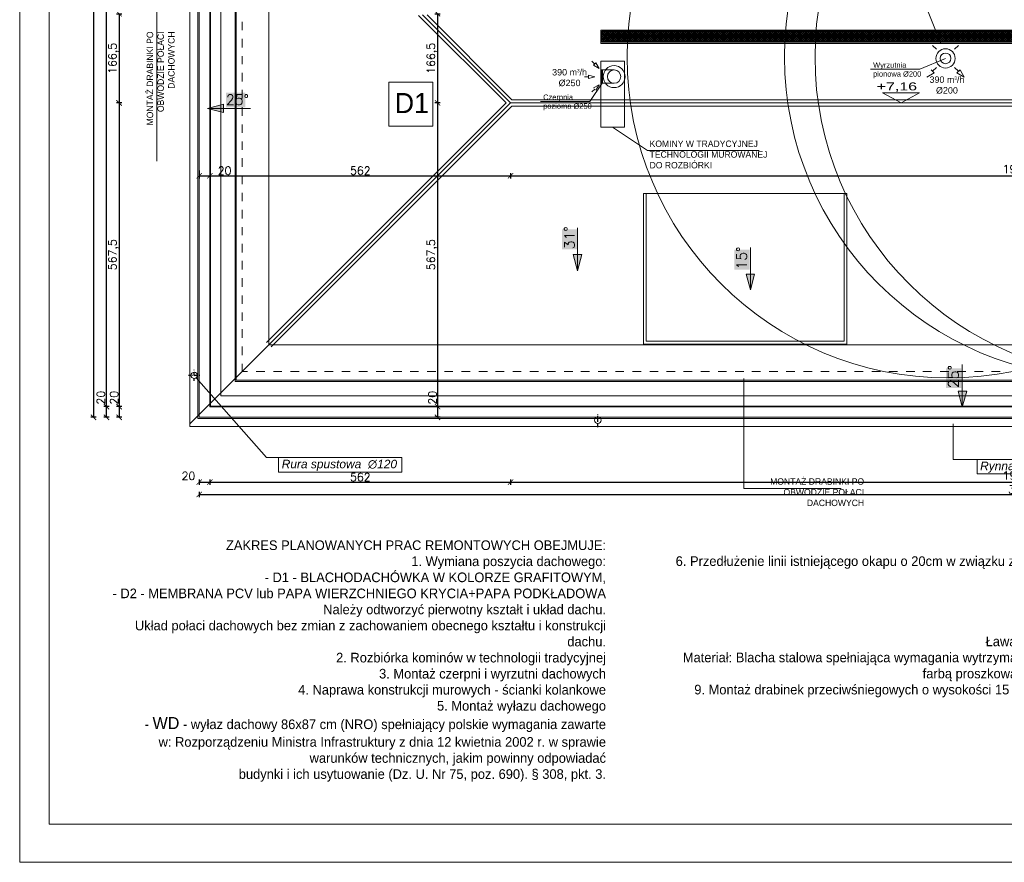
# Model space of a CAD drawing. Header units: millimetres. Extents: x -740 to 33545, y -26688 to 22494.
# Tile 68 of 256: x 13000 to 14840, y 5178 to 6753. Entities that reach past the tile are written whole.
import ezdxf
from ezdxf.lldxf.tags import DXFTag

# ---------------------------------------------------------------- set-up
doc = ezdxf.new("R2010")
doc.units = ezdxf.units.MM
doc.header["$MEASUREMENT"] = 0
for name, pattern in [('AUSGEZOGEN', [0]), ('CENTERX2', [101.6, 63.5, -12.7, 12.7, -12.7]), ('DASHED2', [9.525, 6.35, -3.175]), ('STRICHPUNKTX2', [2, 1, -0.5, 0, -0.5])]:
    doc.linetypes.add(name, pattern=pattern)
doc.layers.get('Defpoints').update_dxf_attribs({"color": 252})
doc.layers.add('_B___I__', color=252, linetype='AUSGEZOGEN')
doc.layers.add('_IS_EKO_Opis_Wentylacja', color=7, linetype='CENTERX2')
for name, color, linetype, lineweight in [('_IS_EKO_opis', 7, 'Continuous', 18), ('_IS_EKO_Wentylacja_Czerpnia', 72, 'Continuous', 20), ('_IS_EKO_Wentylacja_wyrzut', 16, 'Continuous', 20), ('A_l.przerywana', 252, 'ICAD_ISO03W100', 9), ('A_l.widokowa', 252, 'Continuous', 18), ('A_wymiarowanie', 252, 'Continuous', 9), ('k_wyburzenia widoczne', 252, 'PNEUMATIC2', 18), ('l. przerywana', 252, 'ICAD_ISO03W100', 9), ('l.przerywana', 252, 'ICAD_ISO03W100', 5), ('l.widokowa', 252, 'Continuous', 15), ('l.wypełnien', 252, 'Continuous', 5), ('linia opisowa', 252, 'Continuous', 9), ('Nowe_820-G Rysunki Obrazki_Nr_pióra__23', 252, 'Continuous', 15), ('wymiarowanie', 252, 'Continuous', 9)]:
    doc.layers.add(name, color=color, linetype=linetype, lineweight=lineweight)
doc.styles.add('Arial', font='arial.ttf')
doc.styles.add('Arial$001H0', font='SIMPLEX')
doc.styles.add('PROFILE', font='GOTHIC.TTF', dxfattribs={"width": 0.8})
doc.styles.add('styl1', font='arial.ttf', dxfattribs={"height": 15})
doc.styles.add('styl2', font='simplex.shx')
tags = doc.linetypes.add('ICAD_ISO03W100', pattern=[30, 12, -18]).pattern_tags.tags
tags[6:7] = [DXFTag(74, 4), DXFTag(75, 0), DXFTag(340, '0'), DXFTag(46, 1.0), DXFTag(50, 0.0), DXFTag(44, 0.0), DXFTag(45, 0.0)]
tags[4:5] = [DXFTag(74, 4), DXFTag(75, 0), DXFTag(340, '0'), DXFTag(46, 1.0), DXFTag(50, 0.0), DXFTag(44, 0.0), DXFTag(45, 0.0)]
doc.linetypes.add('PNEUMATIC2', pattern='A,0.5,-0.25,["//",Standard,S=0.2,R=0,X=-0.1,Y=-0.1],-0.25', length=1)
doc.dimstyles.new('Kopia I_1.100', dxfattribs={"dimtxt": 15, "dimasz": 10, "dimexe": 5, "dimexo": 1, "dimgap": 1.5, "dimtad": 1, "dimdec": 1, "dimrnd": 0.5, "dimtxsty": 'styl2', "dimblk": 'ARCHTICK', "dimcen": 5, "dimadec": 0, "dimazin": 0, "dimtfac": 1, "dimtdec": 1, "dimtmove": 0, "dimatfit": 3, "dimldrblk": 'ARCHTICK', "dimfxl": 0, "dimarcsym": 0})

# ---------------------------------------------------------------- blocks, each defined once
blk = doc.blocks.new('_ArchTick')
at = {"color": 0, "linetype": 'ByBlock', "const_width": 0.15}
blk.add_lwpolyline([(-0.5, -0.5), (0.5, 0.5)], dxfattribs=at)
blk = doc.blocks.new('*D1781')
at = {"layer": 'Defpoints', "color": 0}
for p in [(13336, 6497.7), (13356, 6497.7), (13356, 6461.2)]:
    blk.add_point(p, dxfattribs=at)
at = {"layer": 'wymiarowanie', "color": 0, "lineweight": -2}
for p, q in [((13336, 6471.2), (13336, 6456.2)), ((13336, 6461.2), (13356, 6461.2)), ((13356, 6471.2), (13356, 6456.2)), ((13356, 6461.2), (13395.7, 6461.2))]:
    blk.add_line(p, q, dxfattribs=at)
at = {"layer": 'wymiarowanie', "color": 0, "lineweight": -2, "xscale": 10, "yscale": 10, "zscale": 10, "rotation": 180}
blk.add_blockref('_ArchTick', (13336, 6461.2), dxfattribs=at)
at = {"layer": 'wymiarowanie', "color": 0, "lineweight": -2, "xscale": 10, "yscale": 10, "zscale": 10}
blk.add_blockref('_ArchTick', (13356, 6461.2), dxfattribs=at)
at = {"layer": 'wymiarowanie', "color": 0, "insert": (13383.3, 6470.6), "char_height": 15, "attachment_point": 5, "style": 'styl2'}
blk.add_mtext('20', dxfattribs=at)
blk = doc.blocks.new('*D1782')
at = {"layer": 'Defpoints', "color": 0}
for p in [(13917.8, 6597.2), (13356, 6497.7), (13917.8, 6461.2)]:
    blk.add_point(p, dxfattribs=at)
at = {"layer": 'wymiarowanie', "color": 0, "lineweight": -2}
for p, q in [((13356, 6466.2), (13356, 6456.2)), ((13356, 6461.2), (13917.8, 6461.2)), ((13917.8, 6466.2), (13917.8, 6456.2))]:
    blk.add_line(p, q, dxfattribs=at)
at = {"layer": 'wymiarowanie', "color": 0, "lineweight": -2, "xscale": 10, "yscale": 10, "zscale": 10, "rotation": 180}
blk.add_blockref('_ArchTick', (13356, 6461.2), dxfattribs=at)
at = {"layer": 'wymiarowanie', "color": 0, "lineweight": -2, "xscale": 10, "yscale": 10, "zscale": 10}
blk.add_blockref('_ArchTick', (13917.8, 6461.2), dxfattribs=at)
at = {"layer": 'wymiarowanie', "color": 0, "insert": (13636.9, 6470.6), "char_height": 15, "attachment_point": 5, "style": 'styl2'}
blk.add_mtext('562', dxfattribs=at)
blk = doc.blocks.new('*D1783')
at = {"layer": 'Defpoints', "color": 0}
for p in [(13917.8, 6597.2), (15827.5, 6597.2), (15827.5, 6461.2)]:
    blk.add_point(p, dxfattribs=at)
at = {"layer": 'wymiarowanie', "color": 0, "lineweight": -2}
for p, q in [((13917.8, 6466.2), (13917.8, 6456.2)), ((13917.8, 6461.2), (15827.5, 6461.2)), ((15827.5, 6466.2), (15827.5, 6456.2))]:
    blk.add_line(p, q, dxfattribs=at)
at = {"layer": 'wymiarowanie', "color": 0, "lineweight": -2, "xscale": 10, "yscale": 10, "zscale": 10, "rotation": 180}
blk.add_blockref('_ArchTick', (13917.8, 6461.2), dxfattribs=at)
at = {"layer": 'wymiarowanie', "color": 0, "lineweight": -2, "xscale": 10, "yscale": 10, "zscale": 10}
blk.add_blockref('_ArchTick', (15827.5, 6461.2), dxfattribs=at)
at = {"layer": 'wymiarowanie', "color": 0, "insert": (14872.6, 6471.3), "char_height": 15, "attachment_point": 5, "style": 'styl2'}
blk.add_mtext('1909,5', dxfattribs=at)
blk = doc.blocks.new('*D1788')
at = {"layer": 'Defpoints', "color": 0}
for p in [(13755.5, 6763.9), (13781.2, 6597.2), (13917.8, 6597.2)]:
    blk.add_point(p, dxfattribs=at)
at = {"layer": 'wymiarowanie', "color": 0, "lineweight": -2}
for p, q in [((13776.2, 6763.9), (13786.2, 6763.9)), ((13781.2, 6763.9), (13781.2, 6597.2)), ((13786.2, 6597.2), (13776.2, 6597.2))]:
    blk.add_line(p, q, dxfattribs=at)
at = {"layer": 'wymiarowanie', "color": 0, "lineweight": -2, "xscale": 10, "yscale": 10, "zscale": 10}
for p, rotation in [((13781.2, 6763.9), 90), ((13781.2, 6597.2), 270)]:
    blk.add_blockref('_ArchTick', p, dxfattribs=dict(at, rotation=rotation))
at = {"layer": 'wymiarowanie', "color": 0, "insert": (13771.2, 6680.5), "char_height": 15, "attachment_point": 5, "rotation": 90, "style": 'styl2'}
blk.add_mtext('166,5', dxfattribs=at)
blk = doc.blocks.new('*D1789')
at = {"layer": 'Defpoints', "color": 0}
for p in [(13917.8, 6597.2), (13781.2, 6029.8), (13808.4, 6029.8)]:
    blk.add_point(p, dxfattribs=at)
at = {"layer": 'wymiarowanie', "color": 0, "lineweight": -2}
for p, q in [((13786.2, 6597.2), (13776.2, 6597.2)), ((13781.2, 6597.2), (13781.2, 6029.8)), ((13786.2, 6029.8), (13776.2, 6029.8))]:
    blk.add_line(p, q, dxfattribs=at)
at = {"layer": 'wymiarowanie', "color": 0, "lineweight": -2, "xscale": 10, "yscale": 10, "zscale": 10}
for p, rotation in [((13781.2, 6597.2), 90), ((13781.2, 6029.8), 270)]:
    blk.add_blockref('_ArchTick', p, dxfattribs=dict(at, rotation=rotation))
at = {"layer": 'wymiarowanie', "color": 0, "insert": (13771.2, 6313.5), "char_height": 15, "attachment_point": 5, "rotation": 90, "style": 'styl2'}
blk.add_mtext('567,5', dxfattribs=at)
blk = doc.blocks.new('*D1790')
at = {"layer": 'Defpoints', "color": 0}
for p in [(13808.4, 6029.8), (13781.2, 6009.8), (13809.8, 6009.8)]:
    blk.add_point(p, dxfattribs=at)
at = {"layer": 'wymiarowanie', "color": 0, "lineweight": -2}
for p, q in [((13786.2, 6029.8), (13776.2, 6029.8)), ((13781.2, 6029.8), (13781.2, 6009.8)), ((13786.2, 6009.8), (13776.2, 6009.8))]:
    blk.add_line(p, q, dxfattribs=at)
at = {"layer": 'wymiarowanie', "color": 0, "lineweight": -2, "xscale": 10, "yscale": 10, "zscale": 10}
for p, rotation in [((13781.2, 6029.8), 90), ((13781.2, 6009.8), 270)]:
    blk.add_blockref('_ArchTick', p, dxfattribs=dict(at, rotation=rotation))
at = {"layer": 'wymiarowanie', "color": 0, "insert": (13771.8, 6046.3), "char_height": 15, "attachment_point": 5, "rotation": 90, "style": 'styl2'}
blk.add_mtext('20', dxfattribs=at)
blk = doc.blocks.new('*D1819')
at = {"layer": 'Defpoints', "color": 0}
for p in [(13336, 6143.1), (13356, 6143.1), (13356, 5888.7)]:
    blk.add_point(p, dxfattribs=at)
at = {"layer": 'wymiarowanie', "color": 0, "lineweight": -2}
for p, q in [((13336, 5893.7), (13336, 5883.7)), ((13336, 5888.7), (13356, 5888.7)), ((13356, 5893.7), (13356, 5883.7))]:
    blk.add_line(p, q, dxfattribs=at)
at = {"layer": 'wymiarowanie', "color": 0, "lineweight": -2, "xscale": 10, "yscale": 10, "zscale": 10, "rotation": 180}
blk.add_blockref('_ArchTick', (13336, 5888.7), dxfattribs=at)
at = {"layer": 'wymiarowanie', "color": 0, "lineweight": -2, "xscale": 10, "yscale": 10, "zscale": 10}
blk.add_blockref('_ArchTick', (13356, 5888.7), dxfattribs=at)
at = {"layer": 'wymiarowanie', "color": 0, "insert": (13315.8, 5900.2), "char_height": 15, "attachment_point": 5, "style": 'styl2'}
blk.add_mtext('20', dxfattribs=at)
blk = doc.blocks.new('*D1820')
at = {"layer": 'Defpoints', "color": 0}
for p in [(13917.8, 6634.2), (13356, 6143.1), (13917.8, 5888.7)]:
    blk.add_point(p, dxfattribs=at)
at = {"layer": 'wymiarowanie', "color": 0, "lineweight": -2}
for p, q in [((13356, 5893.7), (13356, 5883.7)), ((13356, 5888.7), (13917.8, 5888.7)), ((13917.8, 5893.7), (13917.8, 5883.7))]:
    blk.add_line(p, q, dxfattribs=at)
at = {"layer": 'wymiarowanie', "color": 0, "lineweight": -2, "xscale": 10, "yscale": 10, "zscale": 10, "rotation": 180}
blk.add_blockref('_ArchTick', (13356, 5888.7), dxfattribs=at)
at = {"layer": 'wymiarowanie', "color": 0, "lineweight": -2, "xscale": 10, "yscale": 10, "zscale": 10}
blk.add_blockref('_ArchTick', (13917.8, 5888.7), dxfattribs=at)
at = {"layer": 'wymiarowanie', "color": 0, "insert": (13636.9, 5898), "char_height": 15, "attachment_point": 5, "style": 'styl2'}
blk.add_mtext('562', dxfattribs=at)
blk = doc.blocks.new('*D1822')
at = {"layer": 'Defpoints', "color": 0}
for p in [(13336, 5893.7), (16411.2, 5893.7), (16411.2, 5865.6)]:
    blk.add_point(p, dxfattribs=at)
at = {"layer": 'wymiarowanie', "color": 0, "lineweight": -2}
for p, q in [((13336, 5870.6), (13336, 5860.6)), ((16411.2, 5870.6), (16411.2, 5860.6)), ((13336, 5865.6), (16411.2, 5865.6))]:
    blk.add_line(p, q, dxfattribs=at)
at = {"layer": 'wymiarowanie', "color": 0, "lineweight": -2, "xscale": 10, "yscale": 10, "zscale": 10, "rotation": 180}
blk.add_blockref('_ArchTick', (13336, 5865.6), dxfattribs=at)
at = {"layer": 'wymiarowanie', "color": 0, "lineweight": -2, "xscale": 10, "yscale": 10, "zscale": 10}
blk.add_blockref('_ArchTick', (16411.2, 5865.6), dxfattribs=at)
at = {"layer": 'wymiarowanie', "color": 0, "insert": (14873.6, 5874.9), "char_height": 15, "attachment_point": 5, "style": 'styl2'}
blk.add_mtext('3075', dxfattribs=at)
blk = doc.blocks.new('*D1826')
at = {"layer": 'Defpoints', "color": 0}
for p in [(13160.3, 6763.9), (13186.1, 6597.2), (13917.8, 6597.2)]:
    blk.add_point(p, dxfattribs=at)
at = {"layer": 'wymiarowanie', "color": 0, "lineweight": -2}
for p, q in [((13181.1, 6763.9), (13191.1, 6763.9)), ((13186.1, 6763.9), (13186.1, 6597.2)), ((13191.1, 6597.2), (13181.1, 6597.2))]:
    blk.add_line(p, q, dxfattribs=at)
at = {"layer": 'wymiarowanie', "color": 0, "lineweight": -2, "xscale": 10, "yscale": 10, "zscale": 10}
for p, rotation in [((13186.1, 6763.9), 90), ((13186.1, 6597.2), 270)]:
    blk.add_blockref('_ArchTick', p, dxfattribs=dict(at, rotation=rotation))
at = {"layer": 'wymiarowanie', "color": 0, "insert": (13176, 6680.5), "char_height": 15, "attachment_point": 5, "rotation": 90, "style": 'styl2'}
blk.add_mtext('166,5', dxfattribs=at)
blk = doc.blocks.new('*D1827')
at = {"layer": 'Defpoints', "color": 0}
for p in [(13917.8, 6597.2), (13186.1, 6029.8), (13213.2, 6029.8)]:
    blk.add_point(p, dxfattribs=at)
at = {"layer": 'wymiarowanie', "color": 0, "lineweight": -2}
for p, q in [((13191.1, 6597.2), (13181.1, 6597.2)), ((13186.1, 6597.2), (13186.1, 6029.8)), ((13191.1, 6029.8), (13181.1, 6029.8))]:
    blk.add_line(p, q, dxfattribs=at)
at = {"layer": 'wymiarowanie', "color": 0, "lineweight": -2, "xscale": 10, "yscale": 10, "zscale": 10}
for p, rotation in [((13186.1, 6597.2), 90), ((13186.1, 6029.8), 270)]:
    blk.add_blockref('_ArchTick', p, dxfattribs=dict(at, rotation=rotation))
at = {"layer": 'wymiarowanie', "color": 0, "insert": (13176, 6313.5), "char_height": 15, "attachment_point": 5, "rotation": 90, "style": 'styl2'}
blk.add_mtext('567,5', dxfattribs=at)
blk = doc.blocks.new('*D1828')
at = {"layer": 'Defpoints', "color": 0}
for p in [(13213.2, 6029.8), (13186.1, 6009.8), (13214.7, 6009.8)]:
    blk.add_point(p, dxfattribs=at)
at = {"layer": 'wymiarowanie', "color": 0, "lineweight": -2}
for p, q in [((13191.1, 6029.8), (13181.1, 6029.8)), ((13186.1, 6029.8), (13186.1, 6009.8)), ((13191.1, 6009.8), (13181.1, 6009.8))]:
    blk.add_line(p, q, dxfattribs=at)
at = {"layer": 'wymiarowanie', "color": 0, "lineweight": -2, "xscale": 10, "yscale": 10, "zscale": 10}
for p, rotation in [((13186.1, 6029.8), 90), ((13186.1, 6009.8), 270)]:
    blk.add_blockref('_ArchTick', p, dxfattribs=dict(at, rotation=rotation))
at = {"layer": 'wymiarowanie', "color": 0, "insert": (13176.7, 6046.3), "char_height": 15, "attachment_point": 5, "rotation": 90, "style": 'styl2'}
blk.add_mtext('20', dxfattribs=at)
blk = doc.blocks.new('*D1829')
at = {"layer": 'Defpoints', "color": 0}
for p in [(13162.5, 6029.8), (13186.1, 6029.8), (13186.1, 6009.8)]:
    blk.add_point(p, dxfattribs=at)
at = {"layer": 'wymiarowanie', "color": 0, "lineweight": -2}
for p, q in [((13167.5, 6029.8), (13157.5, 6029.8)), ((13162.5, 6009.8), (13162.5, 6029.8)), ((13167.5, 6009.8), (13157.5, 6009.8))]:
    blk.add_line(p, q, dxfattribs=at)
at = {"layer": 'wymiarowanie', "color": 0, "lineweight": -2, "xscale": 10, "yscale": 10, "zscale": 10}
for p, rotation in [((13162.5, 6029.8), 90), ((13162.5, 6009.8), 270)]:
    blk.add_blockref('_ArchTick', p, dxfattribs=dict(at, rotation=rotation))
at = {"layer": 'wymiarowanie', "color": 0, "insert": (13152.1, 6046.5), "char_height": 15, "attachment_point": 5, "rotation": 90, "style": 'styl2'}
blk.add_mtext('20', dxfattribs=at)
blk = doc.blocks.new('*D1830')
at = {"layer": 'Defpoints', "color": 0}
for p in [(13162.5, 7698.9), (13193.9, 7698.9), (13186.1, 6029.8)]:
    blk.add_point(p, dxfattribs=at)
at = {"layer": 'wymiarowanie', "color": 0, "lineweight": -2}
for p, q in [((13167.5, 7698.9), (13157.5, 7698.9)), ((13162.5, 6029.8), (13162.5, 7698.9)), ((13167.5, 6029.8), (13157.5, 6029.8))]:
    blk.add_line(p, q, dxfattribs=at)
at = {"layer": 'wymiarowanie', "color": 0, "lineweight": -2, "xscale": 10, "yscale": 10, "zscale": 10}
for p, rotation in [((13162.5, 7698.9), 90), ((13162.5, 6029.8), 270)]:
    blk.add_blockref('_ArchTick', p, dxfattribs=dict(at, rotation=rotation))
at = {"layer": 'wymiarowanie', "color": 0, "insert": (13153.1, 6864.4), "char_height": 15, "attachment_point": 5, "rotation": 90, "style": 'styl2'}
blk.add_mtext('1669', dxfattribs=at)
blk = doc.blocks.new('*D1832')
at = {"layer": 'Defpoints', "color": 0}
for p in [(13167.5, 7718.9), (13138.3, 6009.8), (13167.5, 6009.8)]:
    blk.add_point(p, dxfattribs=at)
at = {"layer": 'wymiarowanie', "color": 0, "lineweight": -2}
for p, q in [((13143.3, 7718.9), (13133.3, 7718.9)), ((13138.3, 7718.9), (13138.3, 6009.8)), ((13143.3, 6009.8), (13133.3, 6009.8))]:
    blk.add_line(p, q, dxfattribs=at)
at = {"layer": 'wymiarowanie', "color": 0, "lineweight": -2, "xscale": 10, "yscale": 10, "zscale": 10}
for p, rotation in [((13138.3, 7718.9), 90), ((13138.3, 6009.8), 270)]:
    blk.add_blockref('_ArchTick', p, dxfattribs=dict(at, rotation=rotation))
at = {"layer": 'wymiarowanie', "color": 0, "insert": (13128.9, 6864.4), "char_height": 15, "attachment_point": 5, "rotation": 90, "style": 'styl2'}
blk.add_mtext('1709', dxfattribs=at)
blk = doc.blocks.new('*D1850')
at = {"layer": 'Defpoints', "color": 0}
for p in [(13917.8, 6634.2), (15827.5, 6634.2), (15827.5, 5888.7)]:
    blk.add_point(p, dxfattribs=at)
at = {"layer": 'wymiarowanie', "color": 0, "lineweight": -2}
for p, q in [((13917.8, 5893.7), (13917.8, 5883.7)), ((13917.8, 5888.7), (15827.5, 5888.7)), ((15827.5, 5893.7), (15827.5, 5883.7))]:
    blk.add_line(p, q, dxfattribs=at)
at = {"layer": 'wymiarowanie', "color": 0, "lineweight": -2, "xscale": 10, "yscale": 10, "zscale": 10, "rotation": 180}
blk.add_blockref('_ArchTick', (13917.8, 5888.7), dxfattribs=at)
at = {"layer": 'wymiarowanie', "color": 0, "lineweight": -2, "xscale": 10, "yscale": 10, "zscale": 10}
blk.add_blockref('_ArchTick', (15827.5, 5888.7), dxfattribs=at)
at = {"layer": 'wymiarowanie', "color": 0, "insert": (14872.6, 5898.7), "char_height": 15, "attachment_point": 5, "style": 'styl2'}
blk.add_mtext('1909,5', dxfattribs=at)

msp = doc.modelspace()

# ---------------------------------------------------------------- hatches: boundary and pattern name
at = {"layer": 'l.widokowa'}
for points in [[(13385.77, 6616.27), (13385.77, 6589.22), (13422.11, 6589.22), (13422.11, 6616.27)], [(13351.11, 6586.69), (13381.54, 6579.08), (13381.54, 6595.14)], [(14013.81, 6360.99), (14013.81, 6323.8), (14042.55, 6323.8), (14042.55, 6360.99)], [(14042.55, 6283.23), (14051, 6313.66), (14034.94, 6313.66)], [(14335.86, 6322.96), (14335.86, 6285.76), (14364.6, 6285.76), (14364.6, 6322.96)], [(14366.29, 6247.73), (14373.9, 6277.31), (14357.84, 6277.31)], [(14731.46, 6101.49), (14731.46, 6064.3), (14760.2, 6064.3), (14760.2, 6101.49)], [(14761.89, 6028.8), (14770.34, 6058.38), (14754.28, 6058.38)]]:
    msp.add_hatch(color=256, dxfattribs=at).paths.add_polyline_path(points)
at = {"layer": 'l.wypełnien'}
h = msp.add_hatch(dxfattribs=at)
h.set_pattern_fill('ANSI37', color=256, scale=20, style=0)
h.set_pattern_definition([(45, (-133.7189, 32.6354), (-1.76776695, 1.76776695), []), (135, (-133.7189, 32.6354), (-1.76776695, -1.76776695), [])])
h.paths.add_polyline_path([(14088.51, 6731.44), (15900.33, 6731.44), (15900.33, 6710.44), (14088.51, 6710.44)])

# ---------------------------------------------------------------- linework, layer by layer
at = {"layer": '_B___I__', "linetype": 'STRICHPUNKTX2', "ltscale": 5}
for p, q in [((13326.59, 6077.71), (13326.59, 6098.71)), ((13316.09, 6088.21), (13337.09, 6088.21)), ((14080.9, 5993.98), (14080.9, 6014.98))]:
    msp.add_line(p, q, dxfattribs=at)
at = {"layer": '_B___I__', "color": 252, "linetype": 'STRICHPUNKTX2', "ltscale": 5}
msp.add_line((14080.75, 5991.31), (14080.75, 6012.31), dxfattribs=at)
at = {"layer": '_IS_EKO_opis', "ltscale": 10}
for p, q in [((14682.67, 6660.24), (14730.7, 6680.38)), ((14590.52, 6660.24), (14682.67, 6660.24)), ((14088.68, 6633.85), (14066, 6600.11)), ((13973.85, 6600.11), (14066, 6600.11))]:
    msp.add_line(p, q, dxfattribs=at)
at = {"layer": '_IS_EKO_Wentylacja_Czerpnia'}
for p, q in [((14069.78, 6675.01), (14075.1, 6669.68)), ((14077.29, 6671.86), (14072.92, 6667.5)), ((14072.92, 6667.5), (14083.25, 6661.54)), ((14072.92, 6667.5), (14083.25, 6661.54)), ((14083.25, 6661.54), (14077.29, 6671.86)), ((14083.25, 6661.54), (14077.29, 6671.86)), ((14083.25, 6661.54), (14077.29, 6671.86)), ((14056.11, 6645.68), (14063.65, 6645.68)), ((14063.65, 6648.76), (14075.16, 6645.68)), ((14063.65, 6642.59), (14063.65, 6648.76)), ((14063.65, 6642.59), (14063.65, 6648.76)), ((14063.65, 6642.59), (14063.65, 6648.76)), ((14063.65, 6648.76), (14075.16, 6645.68)), ((14075.16, 6645.68), (14063.65, 6642.59)), ((14075.16, 6645.68), (14063.65, 6642.59)), ((14075.16, 6645.68), (14063.65, 6642.59)), ((14072.92, 6625.19), (14083.25, 6631.15)), ((14083.25, 6631.15), (14077.29, 6620.82)), ((14083.25, 6631.15), (14077.29, 6620.82)), ((14069.78, 6617.68), (14075.1, 6623))]:
    msp.add_line(p, q, dxfattribs=at)
at = {"layer": '_IS_EKO_Wentylacja_Czerpnia', "linetype": 'DASHED2', "ltscale": 10}
for p, q in [((14111.26, 6658.85), (14089.76, 6658.85)), ((14111.26, 6633.85), (14089.76, 6633.85))]:
    msp.add_line(p, q, dxfattribs=at)
at = {"layer": '_IS_EKO_Wentylacja_Czerpnia', "ltscale": 10}
msp.add_lwpolyline([(14089.76, 6633.85), (14089.76, 6658.85), (14087.6, 6658.85), (14087.6, 6633.85)], close=True, dxfattribs=at)
at = {"layer": '_IS_EKO_Wentylacja_Czerpnia', "const_width": 0.0148}
msp.add_lwpolyline([(14083.25, 6631.15), (14077.29, 6620.82), (14072.92, 6625.19)], close=True, dxfattribs=at)
at = {"layer": '_IS_EKO_Wentylacja_Czerpnia', "ltscale": 10}
for radius in [20.5, 12.5]:
    msp.add_circle((14111.26, 6646.35), radius, dxfattribs=at)
at = {"layer": '_IS_EKO_Wentylacja_wyrzut', "ltscale": 10}
for p, q in [((14713.68, 6697.4), (14706.58, 6704.5)), ((14747.71, 6697.4), (14754.81, 6704.5)), ((14713.68, 6663.37), (14706.58, 6656.27)), ((14747.71, 6663.37), (14754.81, 6656.27)), ((14695.72, 6645.41), (14709.49, 6653.36)), ((14695.72, 6645.41), (14709.49, 6653.36)), ((14709.49, 6653.36), (14703.67, 6659.18)), ((14709.49, 6653.36), (14703.67, 6659.18)), ((14751.9, 6653.36), (14757.72, 6659.18)), ((14751.9, 6653.36), (14757.72, 6659.18)), ((14765.67, 6645.41), (14751.9, 6653.36)), ((14765.67, 6645.41), (14751.9, 6653.36)), ((14757.72, 6659.18), (14765.67, 6645.41))]:
    msp.add_line(p, q, dxfattribs=at)
at = {"layer": '_IS_EKO_Wentylacja_wyrzut', "ltscale": 10, "const_width": 0.0198}
for points in [[(14695.72, 6715.36), (14703.67, 6701.59), (14709.49, 6707.41)], [(14765.67, 6715.36), (14757.72, 6701.59), (14751.9, 6707.41)], [(14695.72, 6645.41), (14709.49, 6653.36), (14703.67, 6659.18)], [(14765.67, 6645.41), (14751.9, 6653.36), (14757.72, 6659.18)]]:
    msp.add_lwpolyline(points, close=True, dxfattribs=at)
at = {"layer": '_IS_EKO_Wentylacja_wyrzut', "linetype": 'Continuous', "ltscale": 10}
for centre in [(14735.6, 6683.25), (15029.78, 6683.25), (15086.71, 6683.25)]:
    msp.add_circle(centre, 600, dxfattribs=at)
at = {"layer": '_IS_EKO_Wentylacja_wyrzut', "ltscale": 10}
for radius in [18, 10]:
    msp.add_circle((14730.7, 6680.38), radius, dxfattribs=at)
at = {"layer": 'A_l.przerywana'}
for p, q in [((13917.79, 6597.17), (13753.29, 6761.66)), ((13466.07, 6145.45), (13917.79, 6597.17)), ((15827.46, 6597.17), (13917.79, 6597.17))]:
    msp.add_line(p, q, dxfattribs=at)
at = {"layer": 'A_l.przerywana', "lineweight": 35}
msp.add_lwpolyline([(13356.02, 7698.92), (13356.02, 6029.8), (16391.16, 6029.8), (16391.16, 7704.71), (15595.09, 7704.71), (15595.09, 7164.54), (14152.1, 7164.54), (14152.1, 7698.92)], close=True, dxfattribs=at)
at = {"layer": 'A_l.przerywana', "ltscale": 0.5}
msp.add_lwpolyline([(14171, 6151.72), (14541.2, 6151.72), (14541.2, 6427.77), (14171, 6427.77)], close=True, dxfattribs=at)
at = {"layer": 'A_l.widokowa'}
for points in [[(13318.52, 7736.42), (13318.52, 5992.3), (16428.66, 5992.3), (16428.66, 7742.21), (15557.59, 7742.21), (15557.59, 7202.04), (14189.6, 7202.04), (14189.6, 7736.42)], [(13333.52, 7721.42), (13333.52, 6007.3), (16413.66, 6007.3), (16413.66, 7727.21), (15572.59, 7727.21), (15572.59, 7187.04), (14174.6, 7187.04), (14174.6, 7721.42)], [(13336.02, 7718.92), (13336.02, 6009.8), (16411.16, 6009.8), (16411.16, 7724.71), (15575.09, 7724.71), (15575.09, 7184.54), (14172.1, 7184.54), (14172.1, 7718.92)], [(13403.09, 7651.85), (13403.09, 6076.86), (16344.1, 6076.86), (16344.1, 7657.65), (15642.15, 7657.65), (15642.15, 7117.47), (14105.03, 7117.47), (14105.03, 7651.85)], [(13405.09, 7649.85), (13405.09, 6078.86), (16342.1, 6078.86), (16342.1, 7655.65), (15644.15, 7655.65), (15644.15, 7115.47), (14103.03, 7115.47), (14103.03, 7649.85)]]:
    msp.add_lwpolyline(points, close=True, dxfattribs=at)
at = {"layer": 'A_l.widokowa', "ltscale": 0.5}
msp.add_lwpolyline([(14166, 6146.72), (14546.2, 6146.72), (14546.2, 6427.77), (14166, 6427.77)], close=True, dxfattribs=at)
at = {"layer": 'A_wymiarowanie'}
for p, q in [((13256.87, 6864.36), (13256.88, 6488.26)), ((14695.61, 6773.37), (14721.7, 6708.44)), ((14108.48, 6552.03), (14173.95, 6508.55)), ((14173.95, 6508.55), (14382.61, 6508.55)), ((14353.62, 5876.73), (14353.62, 6082.47)), ((14535.78, 5876.73), (14353.62, 5876.73))]:
    msp.add_line(p, q, dxfattribs=at)
msp.add_lwpolyline([(13772.46, 6553.54), (13689.96, 6553.54), (13689.96, 6636.04), (13772.46, 6636.04), (13772.46, 6553.54)], dxfattribs=at)
at = {"layer": 'k_wyburzenia widoczne', "ltscale": 15}
for p, q in [((14130.46, 6675.44), (14086.51, 6675.44)), ((14086.51, 6675.44), (14086.51, 6552.03)), ((14130.46, 6552.03), (14130.46, 6675.44)), ((14086.51, 6552.03), (14130.46, 6552.03))]:
    msp.add_line(p, q, dxfattribs=at)
at = {"layer": 'l. przerywana', "ltscale": 0.2}
for centre in [(13326.59, 6088.21), (14080.9, 6004.48)]:
    msp.add_circle(centre, 6, dxfattribs=at)
at = {"layer": 'l.przerywana'}
msp.add_lwpolyline([(14413.02, 7678.92), (13376.02, 7678.92), (13376.02, 6049.8), (16371.16, 6049.8), (16371.16, 7684.71), (15615.09, 7684.71), (15615.09, 7144.54), (14413.02, 7144.54), (14413.02, 7678.92), (13376.02, 7678.92)], dxfattribs=at)
at = {"layer": 'l.widokowa', "linetype": 'Continuous', "lineweight": 9}
for p, q in [((13466.07, 7592.57), (13466.07, 6145.45)), ((13466.07, 6145.45), (13466.07, 7592.57)), ((13909.3, 6597.17), (13745.86, 6760.61)), ((13920.27, 6603.17), (13761.78, 6761.66)), ((13416.2, 6732.92), (13416.2, 6748.98)), ((13416.2, 6700.8), (13416.2, 6716.86)), ((13416.2, 6669.52), (13416.2, 6684.74)), ((13416.2, 6637.4), (13416.2, 6653.46)), ((13416.2, 6605.28), (13416.2, 6621.34)), ((13416.2, 6573.16), (13416.2, 6589.22)), ((13461.83, 6149.69), (13909.3, 6597.17)), ((13470.31, 6141.2), (13920.27, 6591.17)), ((15018.01, 6603.17), (13920.27, 6603.17)), ((15018.01, 6591.17), (13920.27, 6591.17)), ((13431.41, 6586.69), (13351.11, 6586.69)), ((13416.2, 6541.04), (13416.2, 6557.1)), ((13416.2, 6509.76), (13416.2, 6524.98)), ((13416.2, 6477.64), (13416.2, 6493.7)), ((13416.2, 6445.52), (13416.2, 6461.58)), ((13416.2, 6413.4), (13416.2, 6429.46)), ((13416.2, 6381.28), (13416.2, 6397.34)), ((13416.2, 6350.01), (13416.2, 6365.22)), ((14042.55, 6363.53), (14042.55, 6283.23)), ((13416.2, 6317.89), (13416.2, 6333.95)), ((14366.29, 6327.18), (14366.29, 6247.73)), ((13416.2, 6285.76), (13416.2, 6301.83)), ((13416.2, 6253.64), (13416.2, 6269.7)), ((13416.2, 6221.52), (13416.2, 6237.58)), ((13416.2, 6190.25), (13416.2, 6205.46)), ((13416.2, 6158.13), (13416.2, 6174.19)), ((13353.65, 6033.02), (13466.07, 6145.45)), ((13416.2, 6126.01), (13416.2, 6142.07)), ((13466.07, 6145.45), (16278.33, 6145.45)), ((16278.33, 6145.45), (13466.07, 6145.45)), ((13416.2, 6095.58), (13416.2, 6109.95)), ((13426.34, 6095.58), (13416.2, 6095.58)), ((13458.46, 6095.58), (13442.4, 6095.58)), ((13490.58, 6095.58), (13474.52, 6095.58)), ((13522.7, 6095.58), (13506.64, 6095.58)), ((13554.82, 6095.58), (13538.76, 6095.58)), ((13586.1, 6095.58), (13570.04, 6095.58)), ((13618.22, 6095.58), (13602.16, 6095.58)), ((13650.34, 6095.58), (13634.28, 6095.58)), ((13682.46, 6095.58), (13666.4, 6095.58)), ((13714.58, 6095.58), (13698.52, 6095.58)), ((13745.86, 6095.58), (13729.8, 6095.58)), ((13777.98, 6095.58), (13761.92, 6095.58)), ((13810.1, 6095.58), (13794.04, 6095.58)), ((13842.22, 6095.58), (13826.16, 6095.58)), ((13874.34, 6095.58), (13858.28, 6095.58)), ((13905.62, 6095.58), (13889.55, 6095.58)), ((13937.74, 6095.58), (13921.68, 6095.58)), ((13969.86, 6095.58), (13953.8, 6095.58)), ((14001.98, 6095.58), (13985.92, 6095.58)), ((14034.1, 6095.58), (14018.04, 6095.58)), ((14065.37, 6095.58), (14049.31, 6095.58)), ((14097.49, 6095.58), (14081.43, 6095.58)), ((14129.62, 6095.58), (14113.55, 6095.58)), ((14161.74, 6095.58), (14145.68, 6095.58)), ((14193.86, 6095.58), (14177.8, 6095.58)), ((14225.13, 6095.58), (14209.07, 6095.58)), ((14257.25, 6095.58), (14241.19, 6095.58)), ((14289.37, 6095.58), (14273.31, 6095.58)), ((14321.49, 6095.58), (14305.43, 6095.58)), ((14353.62, 6095.58), (14337.55, 6095.58)), ((14384.89, 6095.58), (14368.83, 6095.58)), ((14417.01, 6095.58), (14400.95, 6095.58)), ((14449.13, 6095.58), (14433.07, 6095.58)), ((14481.25, 6095.58), (14465.19, 6095.58)), ((14513.37, 6095.58), (14497.31, 6095.58)), ((14544.65, 6095.58), (14528.59, 6095.58)), ((14576.77, 6095.58), (14560.71, 6095.58)), ((14608.89, 6095.58), (14592.83, 6095.58)), ((14641.01, 6095.58), (14624.95, 6095.58)), ((14673.13, 6095.58), (14657.07, 6095.58)), ((14704.41, 6095.58), (14688.35, 6095.58)), ((14736.53, 6095.58), (14720.47, 6095.58)), ((14768.65, 6095.58), (14752.59, 6095.58)), ((14761.89, 6108.26), (14761.89, 6028.8)), ((14800.77, 6095.58), (14784.71, 6095.58)), ((14832.89, 6095.58), (14816.83, 6095.58)), ((13353.65, 6033.02), (13318.09, 5997.47))]:
    msp.add_line(p, q, dxfattribs=at)
at = {"layer": 'l.widokowa'}
for points in [[(14086.51, 6733.44), (15902.33, 6733.44), (15902.33, 6708.44), (14086.51, 6708.44)], [(14088.51, 6731.44), (15900.33, 6731.44), (15900.33, 6710.44), (14088.51, 6710.44)]]:
    msp.add_lwpolyline(points, close=True, dxfattribs=at)
at = {"layer": 'l.widokowa', "linetype": 'Continuous', "lineweight": 9}
for points in [[(13351.11, 6586.69), (13381.54, 6579.08), (13381.54, 6595.14)], [(14042.55, 6283.23), (14051, 6313.66), (14034.94, 6313.66)], [(14366.29, 6247.73), (14373.9, 6277.31), (14357.84, 6277.31)], [(14761.89, 6028.8), (14770.34, 6058.38), (14754.28, 6058.38)]]:
    msp.add_lwpolyline(points, close=True, dxfattribs=at)
at = {"layer": 'Nowe_820-G Rysunki Obrazki_Nr_pióra__23', "linetype": 'Continuous', "lineweight": 15}
for points in [[(13055.23, 8119.48), (13055.23, 5249.28)], [(13055.23, 5249.28), (17155.64, 5249.28)]]:
    msp.add_lwpolyline(points, dxfattribs=at)
at = {"layer": 'wymiarowanie', "ltscale": 10}
msp.add_line((14682.67, 6660.24), (14730.7, 6680.38), dxfattribs=at)
at = {"layer": 'wymiarowanie'}
for p, q in [((13461.74, 5934.76), (13330.08, 6083.33)), ((14745.23, 5931.19), (14745.23, 5997.47)), ((13461.74, 5934.76), (13484.22, 5934.76)), ((14789.48, 5931.19), (14745.23, 5931.19))]:
    msp.add_line(p, q, dxfattribs=at)
for points in [[(13000.35, 8148.27), (13000.35, 5178.27), (17200.35, 5178.27), (17200.35, 8148.27), (13000.35, 8148.27)], [(15730.59, 6733.44), (14086.51, 6733.44)], [(15730.59, 6708.44), (14086.51, 6708.44)]]:
    msp.add_lwpolyline(points, dxfattribs=at)
at = {"layer": 'wymiarowanie', "linetype": 'ByBlock'}
msp.add_lwpolyline([(14647.59, 6597.17), (14682.19, 6615.78), (14612.99, 6615.78)], close=True, dxfattribs=at)
at = {"layer": 'wymiarowanie'}
for points in [[(13484.22, 5934.76), (13714.3, 5934.76), (13714.3, 5907.38), (13484.22, 5907.38)], [(14789.48, 5931.19), (15019.57, 5931.19), (15019.57, 5903.82), (14789.48, 5903.82)]]:
    msp.add_lwpolyline(points, close=True, dxfattribs=at)

# ---------------------------------------------------------------- texts
at = {"layer": '_IS_EKO_Opis_Wentylacja', "char_height": 10, "width": 108.1234, "attachment_point": 1, "style": 'Arial'}
for s, insert in [('Wyrzutnia pionowa %%c200\\P', (14595.33, 6673.02)), ('Czerpnia pozioma %%C250', (13978.66, 6612.89))]:
    msp.add_mtext(s, dxfattribs=dict(at, insert=insert))
at = {"layer": '_IS_EKO_Wentylacja_Czerpnia', "insert": (14028, 6644.27), "char_height": 12, "attachment_point": 5, "style": 'Arial'}
msp.add_mtext('390 m{\\A2;\\H0.5x;3}/h\\P%%C250', dxfattribs=at)
at = {"layer": '_IS_EKO_Wentylacja_wyrzut', "ltscale": 10, "insert": (14733.28, 6630.44), "char_height": 12, "attachment_point": 5, "style": 'Arial'}
msp.add_mtext('390 m{\\A2;\\H0.5x;3}/h\\P%%C200', dxfattribs=at)
at = {"layer": 'A_wymiarowanie', "insert": (13237.78, 6730.74), "char_height": 12, "width": 223.2778, "attachment_point": 3, "rotation": 90, "style": 'styl1'}
msp.add_mtext('{\\fCentury Gothic|b0|i0|c238|p34;MONTAŻ DRABINKI PO }{\\fCentury Gothic|b0|i0|c238|p34;OBWODZIE POŁACI }{\\fCentury Gothic|b0|i0|c238|p34;DACHOWYCH}', dxfattribs=at)
at = {"layer": 'A_wymiarowanie', "style": 'styl1'}
for s, insert, char_height, width, attachment_point in [('{\\fCentury Gothic|b0|i0|c238|p34;D1}', (13701.19, 6615.74), 37.5, 116.2774, 1), ('{\\fCentury Gothic|b0|i0|c238|p34;KOMINY W TRADYCYJNEJ TECHNOLOGII MUROWANEJ DO ROZBIÓRKI}', (14177.59, 6526.88), 12, 223.2778, 1), ('{\\fCentury Gothic|b0|i0|c238|p34;MONTAŻ DRABINKI PO }{\\fCentury Gothic|b0|i0|c238|p34;OBWODZIE POŁACI }{\\fCentury Gothic|b0|i0|c238|p34;DACHOWYCH}', (14578.51, 5895.83), 12, 223.2778, 3), ('{\\fCentury Gothic|b0|i0|c238|p34;}\\P{\\fCentury Gothic|b0|i0|c238|p34;ZAKRES PLANOWANYCH PRAC REMONTOWYCH OBEJMUJE:}\\P{\\fCentury Gothic|b0|i0|c238|p34;1. Wymiana poszycia dachowego:}\\P{\\fCentury Gothic|b0|i0|c238|p34;- D1 - BLACHODACHÓWKA W KOLORZE GRAFITOWYM, }\\P{\\fCentury Gothic|b0|i0|c238|p34;- D2 - MEMBRANA PCV lub PAPA WIERZCHNIEGO KRYCIA+PAPA }{\\fCentury Gothic|b0|i0|c238|p34;PODKŁADOWA}\\P{\\fCentury Gothic|b0|i0|c238|p34;Należy odtworzyć pierwotny kształt i układ dachu.}\\P{\\fCentury Gothic|b0|i0|c238|p34;Układ połaci dachowych bez zmian z zachowaniem obecnego kształtu }{\\fCentury Gothic|b0|i0|c238|p34;i konstrukcji dachu.}\\P{\\fCentury Gothic|b0|i0|c238|p34;2. Rozbiórka kominów w technologii tradycyjnej}\\P{\\fCentury Gothic|b0|i0|c238|p34;3. Montaż czerpni i wyrzutni dachowych}\\P{\\fCentury Gothic|b0|i0|c238|p34;4. Naprawa konstrukcji murowych - ścianki kolankowe}\\P{\\fCentury Gothic|b0|i0|c238|p34;5. Montaż wyłazu dachowego}\\P{\\fCentury Gothic|b0|i0|c238|p34;- }{\\fCentury Gothic|b0|i0|c238|p34;\\H1.25000x;WD}{\\fCentury Gothic|b0|i0|c238|p34; - wyłaz dachowy 86x87 cm (NRO) spełniający polskie wymagania }{\\fCentury Gothic|b0|i0|c238|p34;zawarte w: Rozporządzeniu Ministra Infrastruktury z dnia 12 kwietnia 2002 }{\\fCentury Gothic|b0|i0|c238|p34;r. w sprawie warunków technicznych, jakim powinny odpowiadać}\\P{\\fCentury Gothic|b0|i0|c238|p34;budynki i ich usytuowanie (Dz. U. Nr 75, poz. 690). § 308, pkt. 3. }', (14096.08, 5809.76), 18, 882.047, 3), ('{\\fCentury Gothic|b0|i0|c238|p34;}\\P{\\fCentury Gothic|b0|i0|c238|p34;}\\P{\\fCentury Gothic|b0|i0|c238|p34;}\\P{\\fCentury Gothic|b0|i0|c238|p34;6. Przedłużenie linii istniejącego okapu o 20cm w związku z planowanymi pracami }{\\fCentury Gothic|b0|i0|c238|p34;termomodernizacyjnymi budynku}\\P{\\fCentury Gothic|b0|i0|c238|p34;7. Wymiana orynnowania i obróbek blacharskich}\\P{\\fCentury Gothic|b0|i0|c238|p34;- Wymiana orynnowania oraz obróbek blacharskich }\\P{\\fCentury Gothic|b0|i0|c238|p34;8. Montaż osprzętu kominiarskiego}\\P{\\fCentury Gothic|b0|i0|c238|p34;- Montaż ław kominiarskich przy kominach }\\P{\\fCentury Gothic|b0|i0|c238|p34;Ława kominiarska o szerokości 250 mm i wskazanej długości }\\P{\\fCentury Gothic|b0|i0|c238|p34;Materiał: Blacha stalowa spełniająca wymagania wytrzymałościowe zabezpieczona powłoką }{\\fCentury Gothic|b0|i0|c238|p34;cynkową oraz pokryta farbą proszkową w kolorze w kolorze odpowiadającym barwie dachówki.}\\P{\\fCentury Gothic|b0|i0|c238|p34;9. Montaż drabinek przeciwśniegowych o wysokości 15 cm do blachodachówki w kolorze }{\\fCentury Gothic|b0|i0|c238|p34;odpowiadjącym barwie pokrycia dachu}\\P{\\fCentury Gothic|b0|i0|c238|p34;10. Wymiana instalacji odgromowej }', (15458.48, 5840.06), 18, 1248.3823, 3)]:
    msp.add_mtext(s, dxfattribs=dict(at, insert=insert, char_height=char_height, width=width, attachment_point=attachment_point))
at = {"layer": 'l.widokowa', "style": 'Arial$001H0'}
msp.add_text('25°', height=19.249, dxfattribs=at).set_placement((13385.77, 6593.45))
for s, p in [('31°', (14037.48, 6323.8)), ('15°', (14359.53, 6285.77)), ('25°', (14755.13, 6064.3))]:
    msp.add_text(s, height=19.247, rotation=90, dxfattribs=at).set_placement(p)
at = {"layer": 'linia opisowa', "char_height": 15.96, "width": 278.7922, "attachment_point": 7}
for s, insert in [('{\\fArial|b0|i1|c238|p0;Rura spustowa  ∅120}', (13490.06, 5909.72)), ('{\\fArial|b0|i1|c238|p0;Rynna  ∅150}', (14795.33, 5906.16))]:
    msp.add_mtext(s, dxfattribs=dict(at, insert=insert))
at = {"layer": 'wymiarowanie', "style": 'PROFILE', "width": 1.5}
msp.add_text('+7,16', height=14.856, dxfattribs=at).set_placement((14602, 6620.61))

# ---------------------------------------------------------------- dimensions: what is measured, and where the dimension line sits
at = {"layer": 'wymiarowanie'}
for base, p1, p2, picture, middle in [((13138.28, 6009.8), (13167.51, 7718.92), (13167.51, 6009.8), '*D1832', (13128.9, 6864.36)), ((13162.51, 7698.92), (13186.07, 6029.8), (13193.88, 7698.92), '*D1830', (13153.13, 6864.36)), ((13186.07, 6597.17), (13160.34, 6763.86), (13917.79, 6597.17), '*D1826', (13176.02, 6680.51)), ((13781.22, 6597.17), (13755.49, 6763.86), (13917.79, 6597.17), '*D1788', (13771.16, 6680.51)), ((13186.07, 6029.8), (13917.79, 6597.17), (13213.23, 6029.8), '*D1827', (13176.02, 6313.48)), ((13781.22, 6029.8), (13917.79, 6597.17), (13808.38, 6029.8), '*D1789', (13771.16, 6313.48))]:
    dim = msp.add_linear_dim(base=base, p1=p1, p2=p2, angle=90, dimstyle='Kopia I_1.100', override={"dimtmove": 1, "dimfxl": 5}, dxfattribs=at)
    dim.commit()
    dim.dimension.update_dxf_attribs({"geometry": picture, "text_midpoint": middle})
for base, p1, p2, picture, middle in [((13917.79, 5888.65), (13356.02, 6143.07), (13917.79, 6634.17), '*D1820', (13636.91, 5898.03)), ((15827.46, 5888.65), (13917.79, 6634.17), (15827.46, 6634.17), '*D1850', (14872.62, 5898.71)), ((13917.79, 6461.2), (13356.02, 6497.68), (13917.79, 6597.17), '*D1782', (13636.91, 6470.58)), ((15827.46, 6461.2), (13917.79, 6597.17), (15827.46, 6597.17), '*D1783', (14872.62, 6471.26)), ((16411.16, 5865.56), (13336.02, 5893.65), (16411.16, 5893.65), '*D1822', (14873.59, 5874.93))]:
    dim = msp.add_linear_dim(base=base, p1=p1, p2=p2, dimstyle='Kopia I_1.100', override={"dimtmove": 1, "dimfxl": 5}, dxfattribs=at)
    dim.commit()
    dim.dimension.update_dxf_attribs({"geometry": picture, "text_midpoint": middle})
dim = msp.add_linear_dim(base=(13356.02, 6461.2), p1=(13336.02, 6497.68), p2=(13356.02, 6497.68), dimstyle='Kopia I_1.100', dxfattribs=at)
dim.commit()
dim.dimension.update_dxf_attribs({"geometry": '*D1781', "text_midpoint": (13383.31, 6461.2), "dimtype": 160})
dim = msp.add_linear_dim(base=(13356.02, 5888.65), p1=(13336.02, 6143.07), p2=(13356.02, 6143.07), dimstyle='Kopia I_1.100', override={"dimtmove": 1, "dimfxl": 5}, dxfattribs=at)
dim.commit()
dim.dimension.update_dxf_attribs({"geometry": '*D1819', "text_midpoint": (13315.85, 5890.79), "dimtype": 160})
for base, p1, p2, picture, middle in [((13162.51, 6029.8), (13186.07, 6009.8), (13186.07, 6029.8), '*D1829', (13161.49, 6046.45)), ((13186.07, 6009.8), (13213.23, 6029.8), (13214.66, 6009.8), '*D1828', (13186.07, 6046.34)), ((13781.22, 6009.8), (13808.38, 6029.8), (13809.8, 6009.8), '*D1790', (13781.22, 6046.34))]:
    dim = msp.add_linear_dim(base=base, p1=p1, p2=p2, angle=90, dimstyle='Kopia I_1.100', override={"dimtmove": 1, "dimfxl": 5}, dxfattribs=at)
    dim.commit()
    dim.dimension.update_dxf_attribs({"geometry": picture, "text_midpoint": middle, "dimtype": 160})

doc.saveas('drawing.dxf')
